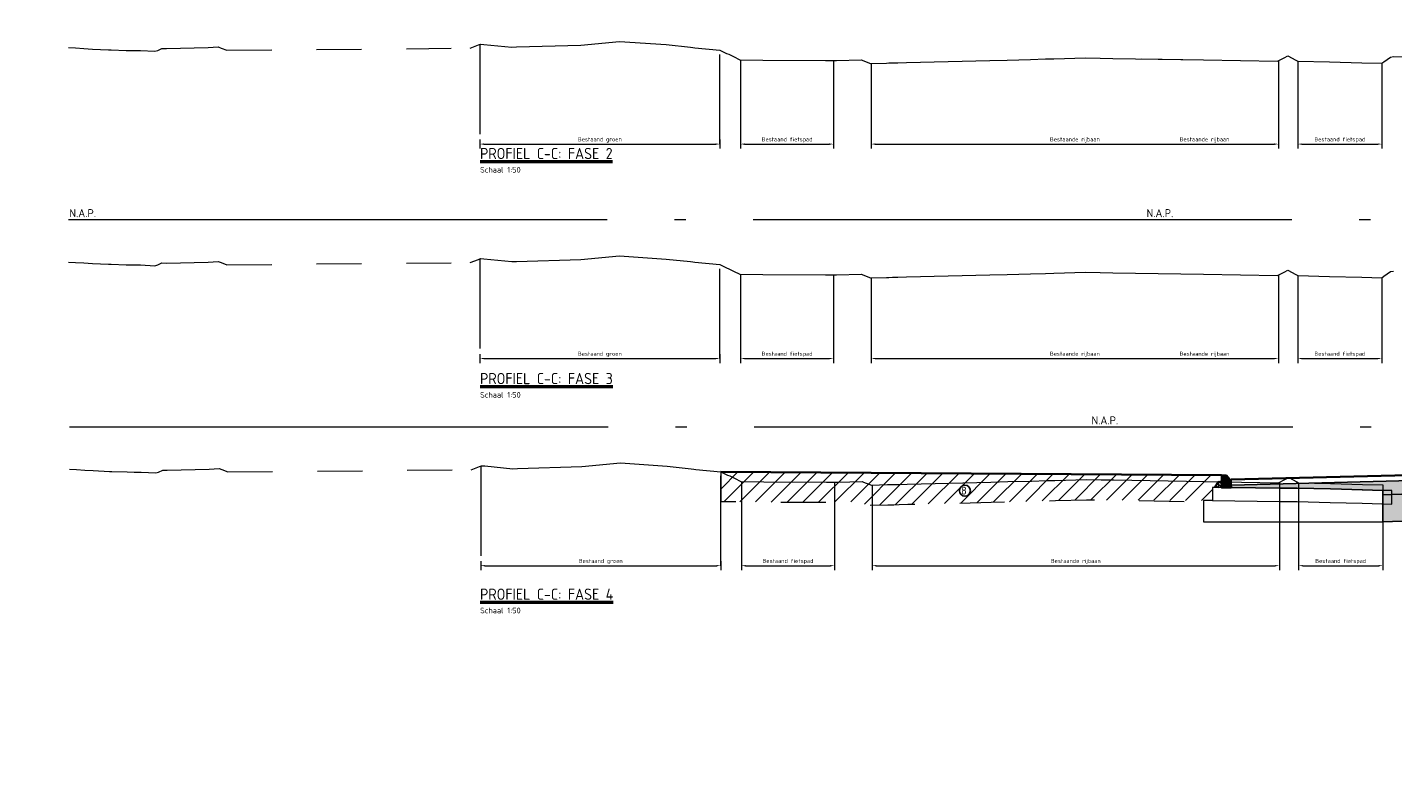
# Model space of a CAD drawing. Header units: metres. Extents: x -1 to 222837, y -2 to 853657.
# Tile 9 of 256: x 111268 to 111299, y 425555 to 425571. Entities that reach past the tile are written whole.
import ezdxf

# ---------------------------------------------------------------- set-up
doc = ezdxf.new("R2010")
doc.units = ezdxf.units.M
doc.header["$XCLIPFRAME"] = 0
doc.linetypes.add('1-1', pattern=[20, 10, -10])
doc.linetypes.add('AL-NAP_LIJN', pattern=[15.25, 12, -1.5, 0.25, -1.5])
doc.layers.add('A-LEGENDA', color=7, linetype='Continuous')
doc.layers.add('X-REF', color=7, linetype='Continuous')
for name, color, linetype, lineweight in [('A-TXT-T25', 7, 'Continuous', 25), ('A-TXT-T50', 4, 'Continuous', 50), ('B-ALG', 8, 'Continuous', 5), ('B-ALG_TXT', 8, 'Continuous', 5), ('B-WE-GW-MAAIVELD-GD', 93, 'Continuous', 18), ('N-WE-AM-NAP-G', 7, 'AL-NAP_LIJN', 18), ('N-WE-AM-NAP-T25', 7, 'Continuous', 25), ('N-WE-GW-BERM-G', 90, 'Continuous', 35), ('N-WE-GW-GROND-WERK-A', 7, 'Continuous', 18), ('N-WE-VH-VERHARDING_BESTORTING-A', 252, 'Continuous', 18), ('N-WE-VH-VERHARDING_BESTORTING-G', 252, 'Continuous', 35), ('N-WE-VH-VERHARDING_BESTORTING-O', 7, 'Continuous', 18), ('N-WE-VH-VERHARDING_FUNDERING-A', 7, 'Continuous', 18)]:
    doc.layers.add(name, color=color, linetype=linetype, lineweight=lineweight)
doc.styles.add('NLCS-ISO-ANNOTATIEF-T25', font='NLCS-ISO.ttf', dxfattribs={"height": 2.5})
doc.styles.add('NLCS-ISO-M200-T25', font='NLCS-ISO.ttf', dxfattribs={"height": 0.5})
doc.styles.add('NLCS-ISO-M50-T18', font='NLCS-ISO.ttf')
doc.styles.add('RPS_25', font='isocp.shx', dxfattribs={"height": 2.5})
doc.styles.add('RPS_50', font='isocp.shx', dxfattribs={"height": 5})
doc.dimstyles.new('NLCS-M50-T18-PIJL-X_L2_H5', dxfattribs={"dimscale": 0.05, "dimtxt": 1.8, "dimasz": 1.8, "dimexe": 2, "dimexo": 2, "dimgap": 0.7, "dimtad": 1, "dimzin": 0, "dimdsep": 46, "dimtxsty": 'NLCS-ISO-M50-T18', "dimcen": 0, "dimdle": 2, "dimclrd": 256, "dimclre": 256, "dimclrt": 256, "dimadec": 5, "dimazin": 0, "dimtfac": 1, "dimtofl": 0, "dimtmove": 1, "dimatfit": 0, "dimfxl": 2, "dimfxlon": 1, "dimtfillclr": 254, "dimtolj": 1, "dimtzin": 0, "dimlwd": 18, "dimlwe": 18, "dimarcsym": 0})
picture_1 = doc.add_image_def('image1.ecw', size_in_pixel=(400001, 250001))
picture_2 = doc.add_image_def('image2.ecw', size_in_pixel=(120000, 80000))

# ---------------------------------------------------------------- blocks, each defined once
blk = doc.blocks.new('ALG_ONDERSCHRIFT')
at = {"layer": 'A-TXT-T25', "style": 'RPS_25'}
for tag, p in [('ONDERSCHRIFT-SUBREGEL1', (2, -13)), ('ONDERSCHRIFT-SUBREGEL2', (2, -17.5))]:
    blk.add_attdef(tag, p, '', height=2.5, dxfattribs=at)
at = {"layer": 'A-TXT-T50', "style": 'RPS_50'}
blk.add_attdef('%%UONDERSCHRIFT-TITEL', (2, -7), '', height=5, dxfattribs=at)
blk = doc.blocks.new('RWS band')
at = {"transparency": 33554610}
h = blk.add_hatch(color=8, dxfattribs=at)
h.dxf.hatch_style = 1
h.paths.add_polyline_path([(1717510914.862, -163054387.408), (1717510914.752, -163054387.408), (1717510914.752, -163054387.658), (1717510914.972, -163054387.658), (1717510914.972, -163054387.532)])
at = {"flags": 128}
blk.add_lwpolyline([(1717510914.862, -163054387.408), (1717510914.752, -163054387.408), (1717510914.752, -163054387.658), (1717510914.972, -163054387.658), (1717510914.972, -163054387.532), (1717510914.862, -163054387.408)], dxfattribs=at)
blk = doc.blocks.new('*D1920')
at = {"layer": 'B-ALG_TXT', "linetype": 'Continuous', "lineweight": 18, "transparency": 16777216}
for p, q in [((111284.011, 425559.495), (111284.011, 425559.295)), ((111284.101, 425559.395), (111285.991, 425559.395)), ((111286.081, 425559.495), (111286.081, 425559.295))]:
    blk.add_line(p, q, dxfattribs=at)
at = {"layer": 'B-ALG_TXT', "transparency": 16777216}
for points in [[(111284.101, 425559.41), (111284.101, 425559.38), (111284.011, 425559.395)], [(111285.991, 425559.41), (111285.991, 425559.38), (111286.081, 425559.395)]]:
    blk.add_solid(points, dxfattribs=at)
at = {"layer": 'Defpoints', "color": 0, "transparency": 16777216}
for p in [(111284.011, 425560.39), (111286.081, 425560.39), (111286.081, 425559.395)]:
    blk.add_point(p, dxfattribs=at)
at = {"layer": 'B-ALG_TXT', "transparency": 16777216, "insert": (111285.046, 425559.488), "char_height": 0.09, "attachment_point": 5, "style": 'NLCS-ISO-M50-T18'}
blk.add_mtext('\\A1;Bestaand fietspad', dxfattribs=at)
blk = doc.blocks.new('*D1921')
at = {"layer": 'B-ALG_TXT', "linetype": 'Continuous', "lineweight": 18, "transparency": 16777216}
for p, q in [((111286.921, 425559.495), (111286.921, 425559.295)), ((111287.011, 425559.395), (111295.901, 425559.395)), ((111295.991, 425559.495), (111295.991, 425559.295))]:
    blk.add_line(p, q, dxfattribs=at)
at = {"layer": 'B-ALG_TXT', "transparency": 16777216}
for points in [[(111287.011, 425559.41), (111287.011, 425559.38), (111286.921, 425559.395)], [(111295.901, 425559.41), (111295.901, 425559.38), (111295.991, 425559.395)]]:
    blk.add_solid(points, dxfattribs=at)
at = {"layer": 'Defpoints', "color": 0, "transparency": 16777216}
for p in [(111286.921, 425560.667), (111295.991, 425560.667), (111295.991, 425559.395)]:
    blk.add_point(p, dxfattribs=at)
at = {"layer": 'B-ALG_TXT', "transparency": 16777216, "insert": (111291.456, 425559.488), "char_height": 0.09, "attachment_point": 5, "style": 'NLCS-ISO-M50-T18'}
blk.add_mtext('\\A1;Bestaande rijbaan', dxfattribs=at)
blk = doc.blocks.new('*D1922')
at = {"layer": 'B-ALG_TXT', "linetype": 'Continuous', "lineweight": 18, "transparency": 16777216}
for p, q in [((111296.421, 425559.495), (111296.421, 425559.295)), ((111296.511, 425559.395), (111298.205, 425559.395)), ((111298.295, 425559.495), (111298.295, 425559.295))]:
    blk.add_line(p, q, dxfattribs=at)
at = {"layer": 'B-ALG_TXT', "transparency": 16777216}
for points in [[(111296.511, 425559.41), (111296.511, 425559.38), (111296.421, 425559.395)], [(111298.205, 425559.41), (111298.205, 425559.38), (111298.295, 425559.395)]]:
    blk.add_solid(points, dxfattribs=at)
at = {"layer": 'Defpoints', "color": 0, "transparency": 16777216}
for p in [(111296.421, 425560.692), (111298.295, 425560.692), (111298.295, 425559.395)]:
    blk.add_point(p, dxfattribs=at)
at = {"layer": 'B-ALG_TXT', "transparency": 16777216, "insert": (111297.358, 425559.488), "char_height": 0.09, "attachment_point": 5, "style": 'NLCS-ISO-M50-T18'}
blk.add_mtext('\\A1;Bestaand fietspad', dxfattribs=at)
blk = doc.blocks.new('betonrug')
at = {"layer": 'N-WE-VH-VERHARDING_BESTORTING-A', "transparency": 33554687}
h = blk.add_hatch(dxfattribs=at)
h.set_pattern_fill('AVH-BESTORTING_01', color=0, scale=0.2, style=0, pattern_type=2)
h.set_pattern_definition([(342.742, (0.48593, 0.19188), (0.05398, 0.09774), [0.027272, -0.109194]), (17.258, (0.381655, 0.22427), (0.05398, 0.09774), [0.027272, -0.16572]), (61.09, (0.4077, 0.23236), (-0.13032, 0.040486), [0.022313, -0.08934]), (118.911, (0.49482, 0.11366), (-0.05398, -0.097741), [0.022313, -0.13559]), (162.742, (0.4077, 0.27143), (-0.05398, -0.09774), [0.027272, -0.109194]), (197.258, (0.381655, 0.279515), (-0.05398, -0.09774), [0.027272, -0.16572]), (241.09, (0.35561, 0.27144), (0.13032, -0.040486), [0.022313, -0.08934]), (298.911, (0.398805, 0.34963), (0.05398, 0.097741), [0.022313, -0.13559]), (342.742, (0.22195, 0.33415), (-0.076339, 0.138224), [0.02434, -0.112122]), (40.852, (0.083255, 0.033712), (0.05398, 0.09774), [0.02447, -0.361913]), (84.587, (0.2637, 0.342937), (-0.022359, 0.2359645), [0.029716, -0.305481]), (118.911, (0.39681, 0.33189), (-0.13032, 0.040486), [0.029575, -0.12833]), (162.742, (0.25221, 0.39841), (0.076339, -0.138224), [0.024484, -0.111975]), (40.852, (0.04842, 0.09649), (0.05398, 0.09774), [0.02441, -0.361972]), (84.587, (0.207564, 0.360196), (-0.05398, -0.0977407), [0.029647, -0.305553]), (298.91, (0.20756, 0.3602), (0.13032, -0.040486), [0.029753, -0.128153]), (26.669, (-0.03792, 0.150362), (-0.1842996, -0.0572553), [0.018275, -0.454613]), (84.587, (0.270667, 0.411262), (-0.05398, -0.0977407), [0.018319, -0.316878]), (131.7624, (0.119717, 0.70595), (-0.2066604, 0.1787101), [0.024466, -0.400428]), (162.74, (-0.03616, 0.19502), (-0.05398, -0.09774), [0.019694, -0.11677]), (26.669, (-0.071317, 0.192646), (-0.1842996, -0.0572553), [0.018297, -0.454591]), (84.587, (0.21905, 0.425375), (-0.05398, -0.0977407), [0.020094, -0.315103]), (131.7624, (0.080352, 0.686162), (-0.2066604, 0.1787101), [0.020994, -0.4039]), (342.742, (0.23303, 0.40972), (0.05398, 0.09774), [0.022313, -0.11415]), (50.2416, (0.25662, 0.217965), (0.053979, 0.097739), [0.021713, -0.688472]), (95.413, (0.270505, 0.234656), (-0.076339, 0.138224), [0.019056, -0.217966]), (150.939, (-0.01429, 0.57056), (-0.1303193, 0.0404858), [0.017556, -0.517047]), (197.258, (0.25336, 0.26215), (0.130319, -0.040485), [0.022316, -0.170672]), (50.2416, (0.217252, 0.237746), (0.053979, 0.097739), [0.023138, -0.687047]), (95.413, (0.21889, 0.22047), (-0.076339, 0.138224), [0.017353, -0.21967]), (150.939, (-0.047686, 0.528278), (-0.1303193, 0.0404858), [0.018788, -0.515816]), (17.258, (0.23531, 0.21134), (-0.13032, 0.040485), [0.022313, -0.170675])])
h.paths.add_polyline_path([(0, 0.15), (0, 0), (0.15, 0), (0.074, 0.134)])
at = {"layer": 'N-WE-VH-VERHARDING_BESTORTING-O', "color": 0}
blk.add_lwpolyline([(0, 0.15), (0, 0), (0.15, 0), (0.074, 0.134)], close=True, dxfattribs=at)
blk = doc.blocks.new('stelspecie')
at = {"layer": 'N-WE-VH-VERHARDING_BESTORTING-A'}
h = blk.add_hatch(dxfattribs=at)
h.set_pattern_fill('ANSI31', color=0, scale=0.005, angle=45, style=0)
h.set_pattern_definition([(90, (-128736.483228, -464678.380746), (-0.015875, 2e-18), [])])
h.paths.add_polyline_path([(0, 0), (0.22, 0), (0.22, -0.024), (0, -0.024)])
at = {"layer": 'N-WE-VH-VERHARDING_BESTORTING-G', "color": 0, "flags": 128}
blk.add_lwpolyline([(0, 0), (0.22, 0), (0.22, -0.024), (0, -0.024)], close=True, dxfattribs=at)
blk = doc.blocks.new('*D1924')
at = {"layer": 'B-ALG_TXT', "linetype": 'Continuous', "lineweight": 18, "transparency": 16777216}
for p, q in [((111278.202, 425559.494), (111278.202, 425559.295)), ((111278.292, 425559.395), (111283.458, 425559.395)), ((111283.548, 425559.494), (111283.548, 425559.295))]:
    blk.add_line(p, q, dxfattribs=at)
at = {"layer": 'B-ALG_TXT', "transparency": 16777216}
for points in [[(111278.292, 425559.41), (111278.292, 425559.38), (111278.202, 425559.395)], [(111283.458, 425559.41), (111283.458, 425559.38), (111283.548, 425559.395)]]:
    blk.add_solid(points, dxfattribs=at)
at = {"layer": 'Defpoints', "color": 0, "transparency": 16777216}
for p in [(111283.548, 425561.489, -0.01), (111278.202, 425560.39), (111283.548, 425559.395)]:
    blk.add_point(p, dxfattribs=at)
at = {"layer": 'B-ALG_TXT', "transparency": 16777216, "insert": (111280.875, 425559.488), "char_height": 0.09, "attachment_point": 5, "style": 'NLCS-ISO-M50-T18'}
blk.add_mtext('\\A1;Bestaand groen', dxfattribs=at)
blk = doc.blocks.new('*D1947')
at = {"layer": 'B-ALG_TXT', "linetype": 'Continuous', "lineweight": 18, "transparency": 16777216}
for p, q in [((111296.4, 425568.89), (111296.4, 425568.69)), ((111296.49, 425568.79), (111298.185, 425568.79)), ((111298.275, 425568.89), (111298.275, 425568.69))]:
    blk.add_line(p, q, dxfattribs=at)
at = {"layer": 'B-ALG_TXT', "transparency": 16777216}
for points in [[(111296.49, 425568.805), (111296.49, 425568.775), (111296.4, 425568.79)], [(111298.185, 425568.805), (111298.185, 425568.775), (111298.275, 425568.79)]]:
    blk.add_solid(points, dxfattribs=at)
at = {"layer": 'Defpoints', "color": 0, "transparency": 16777216}
for p in [(111296.4, 425570.087), (111298.275, 425570.087), (111298.275, 425568.79)]:
    blk.add_point(p, dxfattribs=at)
at = {"layer": 'B-ALG_TXT', "transparency": 16777216, "insert": (111297.338, 425568.883), "char_height": 0.09, "attachment_point": 5, "style": 'NLCS-ISO-M50-T18'}
blk.add_mtext('\\A1;Bestaand fietspad', dxfattribs=at)
blk = doc.blocks.new('*D1944')
at = {"layer": 'B-ALG_TXT', "linetype": 'Continuous', "lineweight": 18, "transparency": 16777216}
for p, q in [((111283.991, 425568.89), (111283.991, 425568.69)), ((111284.081, 425568.79), (111285.971, 425568.79)), ((111286.061, 425568.89), (111286.061, 425568.69))]:
    blk.add_line(p, q, dxfattribs=at)
at = {"layer": 'B-ALG_TXT', "transparency": 16777216}
for points in [[(111284.081, 425568.805), (111284.081, 425568.775), (111283.991, 425568.79)], [(111285.971, 425568.805), (111285.971, 425568.775), (111286.061, 425568.79)]]:
    blk.add_solid(points, dxfattribs=at)
at = {"layer": 'Defpoints', "color": 0, "transparency": 16777216}
for p in [(111283.991, 425569.785), (111286.061, 425569.785), (111286.061, 425568.79)]:
    blk.add_point(p, dxfattribs=at)
at = {"layer": 'B-ALG_TXT', "transparency": 16777216, "insert": (111285.026, 425568.883), "char_height": 0.09, "attachment_point": 5, "style": 'NLCS-ISO-M50-T18'}
blk.add_mtext('\\A1;Bestaand fietspad', dxfattribs=at)
blk = doc.blocks.new('*D1945')
at = {"layer": 'B-ALG_TXT', "linetype": 'Continuous', "lineweight": 18, "transparency": 16777216}
for p, q in [((111286.901, 425568.89), (111286.901, 425568.69)), ((111286.991, 425568.79), (111295.881, 425568.79)), ((111295.971, 425568.89), (111295.971, 425568.69))]:
    blk.add_line(p, q, dxfattribs=at)
at = {"layer": 'B-ALG_TXT', "transparency": 16777216}
for points in [[(111286.991, 425568.805), (111286.991, 425568.775), (111286.901, 425568.79)], [(111295.881, 425568.805), (111295.881, 425568.775), (111295.971, 425568.79)]]:
    blk.add_solid(points, dxfattribs=at)
at = {"layer": 'Defpoints', "color": 0, "transparency": 16777216}
for p in [(111286.901, 425570.062), (111295.971, 425570.062), (111295.971, 425568.79)]:
    blk.add_point(p, dxfattribs=at)
at = {"layer": 'B-ALG_TXT', "transparency": 16777216, "insert": (111291.436, 425568.883), "char_height": 0.09, "attachment_point": 5, "style": 'NLCS-ISO-M50-T18'}
blk.add_mtext('\\A1;Bestaande rijbaan', dxfattribs=at)
blk = doc.blocks.new('*D1946')
at = {"layer": 'B-ALG_TXT', "linetype": 'Continuous', "lineweight": 18, "transparency": 16777216}
for p, q in [((111278.182, 425568.89), (111278.182, 425568.69)), ((111278.272, 425568.79), (111283.438, 425568.79)), ((111283.528, 425568.89), (111283.528, 425568.69))]:
    blk.add_line(p, q, dxfattribs=at)
at = {"layer": 'B-ALG_TXT', "transparency": 16777216}
for points in [[(111278.272, 425568.805), (111278.272, 425568.775), (111278.182, 425568.79)], [(111283.438, 425568.805), (111283.438, 425568.775), (111283.528, 425568.79)]]:
    blk.add_solid(points, dxfattribs=at)
at = {"layer": 'Defpoints', "color": 0, "transparency": 16777216}
for p in [(111283.528, 425570.884, -0.01), (111278.182, 425569.785), (111283.528, 425568.79)]:
    blk.add_point(p, dxfattribs=at)
at = {"layer": 'B-ALG_TXT', "transparency": 16777216, "insert": (111280.855, 425568.883), "char_height": 0.09, "attachment_point": 5, "style": 'NLCS-ISO-M50-T18'}
blk.add_mtext('\\A1;Bestaand groen', dxfattribs=at)
blk = doc.blocks.new('*D1950')
at = {"layer": 'B-ALG_TXT', "linetype": 'Continuous', "lineweight": 18, "transparency": 16777216}
for p, q in [((111296.4, 425564.111), (111296.4, 425563.911)), ((111296.49, 425564.011), (111298.185, 425564.011)), ((111298.275, 425564.111), (111298.275, 425563.911))]:
    blk.add_line(p, q, dxfattribs=at)
at = {"layer": 'B-ALG_TXT', "transparency": 16777216}
for points in [[(111296.49, 425564.026), (111296.49, 425563.996), (111296.4, 425564.011)], [(111298.185, 425564.026), (111298.185, 425563.996), (111298.275, 425564.011)]]:
    blk.add_solid(points, dxfattribs=at)
at = {"layer": 'Defpoints', "color": 0, "transparency": 16777216}
for p in [(111296.4, 425565.309), (111298.275, 425565.309), (111298.275, 425564.011)]:
    blk.add_point(p, dxfattribs=at)
at = {"layer": 'B-ALG_TXT', "transparency": 16777216, "insert": (111297.338, 425564.105), "char_height": 0.09, "attachment_point": 5, "style": 'NLCS-ISO-M50-T18'}
blk.add_mtext('\\A1;Bestaand fietspad', dxfattribs=at)
blk = doc.blocks.new('*D1953')
at = {"layer": 'B-ALG_TXT', "linetype": 'Continuous', "lineweight": 18, "transparency": 16777216}
for p, q in [((111283.991, 425564.111), (111283.991, 425563.911)), ((111284.081, 425564.011), (111285.971, 425564.011)), ((111286.061, 425564.111), (111286.061, 425563.911))]:
    blk.add_line(p, q, dxfattribs=at)
at = {"layer": 'B-ALG_TXT', "transparency": 16777216}
for points in [[(111284.081, 425564.026), (111284.081, 425563.996), (111283.991, 425564.011)], [(111285.971, 425564.026), (111285.971, 425563.996), (111286.061, 425564.011)]]:
    blk.add_solid(points, dxfattribs=at)
at = {"layer": 'Defpoints', "color": 0, "transparency": 16777216}
for p in [(111283.991, 425565.007), (111286.061, 425565.007), (111286.061, 425564.011)]:
    blk.add_point(p, dxfattribs=at)
at = {"layer": 'B-ALG_TXT', "transparency": 16777216, "insert": (111285.026, 425564.105), "char_height": 0.09, "attachment_point": 5, "style": 'NLCS-ISO-M50-T18'}
blk.add_mtext('\\A1;Bestaand fietspad', dxfattribs=at)
blk = doc.blocks.new('*D1954')
at = {"layer": 'B-ALG_TXT', "linetype": 'Continuous', "lineweight": 18, "transparency": 16777216}
for p, q in [((111286.901, 425564.111), (111286.901, 425563.911)), ((111286.991, 425564.011), (111295.881, 425564.011)), ((111295.971, 425564.111), (111295.971, 425563.911))]:
    blk.add_line(p, q, dxfattribs=at)
at = {"layer": 'B-ALG_TXT', "transparency": 16777216}
for points in [[(111286.991, 425564.026), (111286.991, 425563.996), (111286.901, 425564.011)], [(111295.881, 425564.026), (111295.881, 425563.996), (111295.971, 425564.011)]]:
    blk.add_solid(points, dxfattribs=at)
at = {"layer": 'Defpoints', "color": 0, "transparency": 16777216}
for p in [(111286.901, 425565.284), (111295.971, 425565.284), (111295.971, 425564.011)]:
    blk.add_point(p, dxfattribs=at)
at = {"layer": 'B-ALG_TXT', "transparency": 16777216, "insert": (111291.436, 425564.105), "char_height": 0.09, "attachment_point": 5, "style": 'NLCS-ISO-M50-T18'}
blk.add_mtext('\\A1;Bestaande rijbaan', dxfattribs=at)
blk = doc.blocks.new('*D1952')
at = {"layer": 'B-ALG_TXT', "linetype": 'Continuous', "lineweight": 18, "transparency": 16777216}
for p, q in [((111278.182, 425564.111), (111278.182, 425563.911)), ((111278.272, 425564.011), (111283.438, 425564.011)), ((111283.528, 425564.111), (111283.528, 425563.911))]:
    blk.add_line(p, q, dxfattribs=at)
at = {"layer": 'B-ALG_TXT', "transparency": 16777216}
for points in [[(111278.272, 425564.026), (111278.272, 425563.996), (111278.182, 425564.011)], [(111283.438, 425564.026), (111283.438, 425563.996), (111283.528, 425564.011)]]:
    blk.add_solid(points, dxfattribs=at)
at = {"layer": 'Defpoints', "color": 0, "transparency": 16777216}
for p in [(111283.528, 425566.106, -0.01), (111278.182, 425565.007), (111283.528, 425564.011)]:
    blk.add_point(p, dxfattribs=at)
at = {"layer": 'B-ALG_TXT', "transparency": 16777216, "insert": (111280.855, 425564.105), "char_height": 0.09, "attachment_point": 5, "style": 'NLCS-ISO-M50-T18'}
blk.add_mtext('\\A1;Bestaand groen', dxfattribs=at)

msp = doc.modelspace()

# ---------------------------------------------------------------- hatches: boundary and pattern name
at = {"layer": 'N-WE-GW-GROND-WERK-A', "transparency": 33554585}
h = msp.add_hatch(dxfattribs=at)
h.set_pattern_fill('AGW-WERK_AANVULLEN', color=256, style=0, pattern_type=2)
h.set_pattern_definition([(45, (110988.8488, 425761.37713), (-0.1767767, 0.1767767), [])])
h.paths.add_polyline_path([(111294.5001, 425561.1383), (111294.55, 425561.1383), (111294.626, 425561.2726), (111294.7, 425561.2876), (111294.7, 425561.4126), (111291.5645, 425561.4341), (111283.5484, 425561.4889), (111283.5492, 425560.8276), (111284.5044, 425560.8139), (111285.9002, 425560.8077), (111286.0474, 425560.8063), (111286.081, 425560.807), (111286.1591, 425560.8086), (111286.611, 425560.8186), (111286.826, 425560.7404), (111287.2765, 425560.7513), (111287.3281, 425560.7527), (111287.4064, 425560.7547), (111287.523, 425560.7576), (111287.7144, 425560.7625), (111289.5742, 425560.8083), (111289.9584, 425560.8184), (111290.48, 425560.832), (111290.8188, 425560.8409), (111291.0043, 425560.8461), (111291.6955, 425560.8654), (111292.012, 425560.8599), (111292.298, 425560.8552), (111294.3001, 425560.8478), (111294.5001, 425560.8478)])
at = {"layer": 'N-WE-VH-VERHARDING_FUNDERING-A', "transparency": 33554508}
h = msp.add_hatch(dxfattribs=at)
h.set_pattern_fill('AVH-FUNDERING_GRANULAAT', color=256, style=0, pattern_type=2)
h.set_pattern_definition([(0, (111299.7332, 425561.51806), (0, 0.5), [0, -0.5]), (0, (111299.7382, 425561.34306), (0, 0.5), [0, -0.5]), (0, (111299.7532, 425561.61306), (0, 0.5), [0, -0.5]), (338.1986, (111299.49322, 425561.45806), (1.5000001, -0.5), [0.05385, -2.63873]), (216.87, (111299.54322, 425561.43806), (1.5, 1), [0.025, -2.475]), (130.6013, (111299.523223, 425561.42306), (2.5000002, -2.9999995), [0.046098, -4.563675]), (206.565, (111299.35822, 425561.36306), (-0.5, -0.500001), [0.01118, -1.106853]), (326.31, (111299.34822, 425561.35806), (0.9999998, -0.5000007), [0.018028, -1.784748]), (108.435, (111299.36322, 425561.34806), (-0.499999, 1), [0.01581, -1.565327]), (225, (111299.67822, 425561.31306), (-9e-17, -0.5), [0.021213, -0.685894]), (0, (111299.6632, 425561.29806), (0.5, 0.5), [0.03, -0.47]), (135, (111299.69322, 425561.29806), (-0.5, 4e-17), [0.021213, -0.685894]), (251.565, (111299.61822, 425561.63306), (0.499999, 1), [0.01581, -1.565327]), (0, (111299.6132, 425561.61806), (0.5, 0.5), [0.025, -0.475]), (143.13, (111299.63822, 425561.61806), (-1.5, 1), [0.025, -2.475]), (213.69, (111299.35322, 425561.63806), (0.9999998, 0.5000007), [0.018028, -1.784748]), (341.565, (111299.33822, 425561.62806), (-1, 0.499999), [0.031623, -1.549516]), (126.87, (111299.36822, 425561.61806), (1, -1.5), [0.025, -2.475]), (0, (111299.4982, 425561.61806), (0, 0.5), [0, -0.5]), (0, (111299.3632, 425561.48806), (0, 0.5), [0, -0.5]), (0, (111299.5032, 425561.30306), (0, 0.5), [0, -0.5]), (0, (111299.6382, 425561.45806), (0, 0.5), [0, -0.5]), (0, (111299.4932, 425561.54306), (0, 0.5), [0, -0.5]), (0, (111299.3832, 425561.55806), (0, 0.5), [0, -0.5]), (0, (111299.4282, 425561.52806), (0, 0.5), [0, -0.5]), (0, (111299.4082, 425561.40806), (0, 0.5), [0, -0.5]), (0, (111299.2882, 425561.42806), (0, 0.5), [0, -0.5]), (0, (111299.2932, 425561.54306), (0, 0.5), [0, -0.5]), (0, (111299.2782, 425561.65306), (0, 0.5), [0, -0.5]), (0, (111299.4332, 425561.67306), (0, 0.5), [0, -0.5]), (0, (111299.5432, 425561.69306), (0, 0.5), [0, -0.5]), (0, (111299.7182, 425561.67306), (0, 0.5), [0, -0.5]), (0, (111299.5982, 425561.51806), (0, 0.5), [0, -0.5]), (0, (111299.5482, 425561.60806), (0, 0.5), [0, -0.5]), (0, (111299.5882, 425561.36806), (0, 0.5), [0, -0.5]), (0, (111299.4382, 425561.34306), (0, 0.5), [0, -0.5]), (0, (111299.5882, 425561.23306), (0, 0.5), [0, -0.5]), (0, (111299.4232, 425561.26306), (0, 0.5), [0, -0.5]), (0, (111299.2632, 425561.24806), (0, 0.5), [0, -0.5]), (0, (111299.3232, 425561.22306), (0, 0.5), [0, -0.5]), (0, (111299.3282, 425561.29306), (0, 0.5), [0, -0.5]), (0, (111299.6632, 425561.21306), (0, 0.5), [0, -0.5]), (0, (111299.7232, 425561.41806), (0, 0.5), [0, -0.5]), (0, (111299.6982, 425561.56806), (0, 0.5), [0, -0.5]), (0, (111299.4682, 425561.20806), (0, 0.5), [0, -0.5])])
h.paths.add_polyline_path([(111303.3401, 425561.1381), (111302.97, 425561.1383), (111302.967, 425561.1927), (111298.945, 425561.2933), (111298.5052, 425561.2823), (111294.92, 425561.1782), (111294.92, 425561.1383), (111296.3894, 425561.1239), (111297.3733, 425561.0991), (111298.295, 425561.0741), (111298.295, 425560.9769), (111298.4967, 425560.982), (111298.945, 425560.9932), (111302.9595, 425560.8928), (111303.3401, 425560.8928)])
h = msp.add_hatch(dxfattribs=at)
h.set_pattern_fill('AVH-FUNDERING_ZAND', color=256, style=0, pattern_type=2)
h.set_pattern_definition([(37.5, (106309.26028, 432763.20333), (-0.0031496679, 0.09634118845), [0, -0.076, 0, -0.085, 0, -0.08125]), (7.5, (106309.26028, 432763.20333), (0.0884888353, 0.1411073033), [0, -0.041, 0, -0.0685, 0, -0.02625]), (327.5, (106309.19878, 432763.20333), (0.1557070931, 0.0002829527), [0, -0.025, 0, -0.09, 0, -0.1175]), (317.5, (106309.19878, 432763.20333), (0.1503063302, 0.0438837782), [0, -0.0125, 0, -0.059, 0, -0.0675])])
h.paths.add_polyline_path([(111303.6, 425560.8928), (111303.19, 425560.8928), (111298.945, 425560.9932), (111298.4967, 425560.9845), (111298.295, 425560.9769), (111298.295, 425560.7446), (111298.295, 425560.3719), (111298.945, 425560.393), (111302.97, 425560.2924), (111303.6, 425560.2924)])

# ---------------------------------------------------------------- linework, layer by layer
at = {"flags": 128}
for points in [[(111294.923, 425561.1927), (111294.92, 425561.1927), (111294.92, 425561.141), (111296, 425561.1236), (111296.3894, 425561.1239), (111297.1275, 425561.1052), (111297.3733, 425561.0991), (111298.295, 425561.0741), (111298.295, 425560.9769), (111298.4967, 425560.982)], [(111298.295, 425560.3719), (111298.295, 425560.774), (111298.295, 425560.9769)], [(111298.4967, 425560.982), (111298.945, 425560.9932), (111302.9595, 425560.8928), (111303.19, 425560.8928), (111303.75, 425560.8928), (111303.9605, 425560.9328), (111307.47, 425560.8451)]]:
    msp.add_lwpolyline(points, dxfattribs=at)
for points in [[(111302.967, 425561.1927), (111298.945, 425561.2933), (111294.923, 425561.1927)], [(111303.6, 425560.8928), (111303.6, 425560.2924), (111302.97, 425560.2924), (111298.945, 425560.393), (111298.295, 425560.3719)]]:
    msp.add_lwpolyline(points)
at = {"color": 4}
msp.add_circle((111288.9878, 425561.0655), 0.1224, dxfattribs=at)
at = {"layer": 'B-ALG', "ltscale": 0.1, "flags": 128}
for points in [[(111294.7001, 425561.1383), (111294.5001, 425561.1383), (111294.5001, 425560.8478), (111295.9977, 425560.8236), (111296.3857, 425560.8239), (111297.1199, 425560.8053), (111297.8351, 425560.7875), (111298.4967, 425560.7681), (111298.4967, 425561.0741), (111298.295, 425561.0741), (111297.8432, 425561.0874), (111297.1275, 425561.1052), (111296.3894, 425561.1239), (111296, 425561.1236), (111294.92, 425561.141)], [(111294.5001, 425560.8478), (111294.3001, 425560.8478), (111294.3001, 425560.3719), (111298.295, 425560.3719)]]:
    msp.add_lwpolyline(points, dxfattribs=at)
at = {"layer": 'B-ALG_TXT', "linetype": 'Continuous', "lineweight": 18}
for p, q in [((111292.9212, 425568.7898, 0.01), (111295.8807, 425568.7898, 0.01)), ((111295.9707, 425568.8898, 0.01), (111295.9707, 425568.6898, 0.01)), ((111292.9212, 425564.0114, 0.01), (111295.8807, 425564.0114, 0.01)), ((111295.9707, 425564.1114, 0.01), (111295.9707, 425563.9114, 0.01))]:
    msp.add_line(p, q, dxfattribs=at)
at = {"layer": 'B-ALG_TXT', "linetype": '1-1', "ltscale": 0.2, "flags": 128}
for points in [[(111278.1816, 425571.0101), (111278.1816, 425568.7898)], [(111283.9907, 425570.6663), (111283.9907, 425568.7898)], [(111286.0607, 425570.6524), (111286.0607, 425568.7898)], [(111286.9007, 425570.5882), (111286.9007, 425568.7898)], [(111295.9707, 425570.6493), (111295.9707, 425568.7898)], [(111296.4005, 425570.6384), (111296.4005, 425568.7898)], [(111298.2746, 425570.5894), (111298.2746, 425568.7898)], [(111278.1816, 425566.2317), (111278.1816, 425564.0114)], [(111283.9907, 425565.8879), (111283.9907, 425564.0114)], [(111286.0607, 425565.874), (111286.0607, 425564.0114)], [(111286.9007, 425565.8098), (111286.9007, 425564.0114)], [(111295.9707, 425565.8709), (111295.9707, 425564.0114)], [(111296.4005, 425565.86), (111296.4005, 425564.0114)], [(111298.2746, 425565.811), (111298.2746, 425564.0114)], [(111278.202, 425561.6148), (111278.202, 425559.3945)], [(111284.011, 425561.271), (111284.011, 425559.3945)], [(111286.081, 425561.2571), (111286.081, 425559.3945)], [(111286.921, 425561.1929), (111286.921, 425559.3945)], [(111295.991, 425561.254), (111295.991, 425559.3945)], [(111296.4208, 425561.2431), (111296.4208, 425559.3945)], [(111298.295, 425561.1942), (111298.295, 425559.3945)]]:
    msp.add_lwpolyline(points, dxfattribs=at)
at = {"layer": 'B-ALG_TXT', "linetype": '1-1', "ltscale": 0.2, "elevation": 0.01, "flags": 128}
for points in [[(111283.5281, 425568.7898), (111283.5281, 425570.8842)], [(111283.5281, 425564.0114), (111283.5281, 425566.1058)], [(111283.5484, 425559.3945), (111283.5484, 425561.4889)]]:
    msp.add_lwpolyline(points, dxfattribs=at)
at = {"layer": 'B-ALG_TXT'}
for points in [[(111295.8807, 425568.8048, 0.01), (111295.8807, 425568.7748, 0.01), (111295.9707, 425568.7898, 0.01)], [(111295.8807, 425564.0264, 0.01), (111295.8807, 425563.9964, 0.01), (111295.9707, 425564.0114, 0.01)]]:
    msp.add_solid(points, dxfattribs=at)
at = {"layer": 'B-WE-GW-MAAIVELD-GD', "color": 93, "linetype": 'Continuous', "lineweight": 18}
for points in [[(111269.0197, 425570.9387), (111269.1752, 425570.9312), (111269.3635, 425570.9217), (111269.5527, 425570.908), (111269.913, 425570.8925), (111269.9301, 425570.8916), (111269.9677, 425570.8905), (111270.3075, 425570.8783), (111270.4625, 425570.876), (111270.5796, 425570.8768)], [(111270.5796, 425570.8768), (111270.6213, 425570.8768), (111270.9468, 425570.8574), (111271.0084, 425570.875), (111271.0986, 425570.9201), (111271.2008, 425570.9165), (111272.1341, 425570.9396), (111272.3576, 425570.9542), (111272.4181, 425570.9301), (111272.5468, 425570.8796)], [(111277.9695, 425570.9283), (111278.1527, 425570.9987), (111278.2004, 425571.0174), (111278.2738, 425571.0124), (111278.8988, 425570.9511), (111279.0015, 425570.9542), (111280.4317, 425570.9979), (111281.2958, 425571.0795), (111282.3337, 425571.0073), (111282.8721, 425570.9502), (111282.9261, 425570.9447), (111282.9701, 425570.9349), (111283.5281, 425570.8842), (111283.6804, 425570.8104), (111283.7298, 425570.7913), (111283.8365, 425570.7383), (111283.9754, 425570.6665), (111284.4885, 425570.6591), (111285.8833, 425570.653), (111286.0244, 425570.6516), (111286.0549, 425570.6523), (111286.1291, 425570.6538), (111286.6808, 425570.666), (111286.7116, 425570.6528), (111286.8863, 425570.5878), (111287.2401, 425570.5964), (111287.2962, 425570.5978), (111287.3746, 425570.5998), (111287.4912, 425570.6028), (111287.6827, 425570.6076), (111289.5424, 425570.6534), (111289.9262, 425570.6635), (111290.4467, 425570.6771), (111290.7852, 425570.686), (111290.9714, 425570.6912), (111291.6739, 425570.7108), (111291.9996, 425570.7052), (111292.2851, 425570.7004), (111294.3007, 425570.666), (111295.9514, 425570.6394), (111296.0962, 425570.714), (111296.1793, 425570.7553), (111296.3578, 425570.6612), (111296.4005, 425570.6384), (111297.1102, 425570.6205), (111297.8261, 425570.6026), (111298.2735, 425570.5895), (111298.2764, 425570.5907), (111298.32, 425570.623), (111298.4677, 425570.7282), (111298.5348, 425570.7388)], [(111292.9212, 425570.6895), (111294.3007, 425570.666), (111295.9514, 425570.6394), (111296.0962, 425570.714), (111296.1793, 425570.7553), (111296.3578, 425570.6612), (111296.4005, 425570.6384), (111297.1102, 425570.6205), (111297.8261, 425570.6026), (111298.2735, 425570.5895), (111298.2764, 425570.5907), (111298.32, 425570.623), (111298.4677, 425570.7282), (111298.5348, 425570.7388), (111299.8231, 425570.7159), (111300.5337, 425570.711), (111303.4926, 425570.2307), (111303.5155, 425570.2271), (111303.5425, 425570.2226)], [(111277.9695, 425566.1499), (111278.1527, 425566.2203), (111278.2004, 425566.239), (111278.2738, 425566.234), (111278.8988, 425566.1727), (111279.0015, 425566.1758), (111280.4317, 425566.2195), (111281.2958, 425566.3011), (111282.3337, 425566.2289), (111282.8721, 425566.1718), (111282.9261, 425566.1663), (111282.9701, 425566.1565), (111283.5281, 425566.1058), (111283.6804, 425566.032), (111283.7298, 425566.0129), (111283.8365, 425565.9599), (111283.9754, 425565.8881), (111284.4885, 425565.8807), (111285.8833, 425565.8746), (111286.0244, 425565.8732), (111286.0549, 425565.8738), (111286.1291, 425565.8754), (111286.6808, 425565.8876), (111286.7116, 425565.8744), (111286.8863, 425565.8094), (111287.2401, 425565.818), (111287.2962, 425565.8194), (111287.3746, 425565.8214), (111287.4912, 425565.8244), (111287.6827, 425565.8292), (111289.5424, 425565.875), (111289.9262, 425565.8851), (111290.4467, 425565.8987), (111290.7852, 425565.9076), (111290.9714, 425565.9128), (111291.6739, 425565.9324), (111291.9996, 425565.9268), (111292.2851, 425565.922), (111294.3007, 425565.8876), (111295.9514, 425565.861), (111296.0962, 425565.9356), (111296.1793, 425565.9769), (111296.3578, 425565.8828), (111296.4005, 425565.86), (111297.1102, 425565.8421), (111297.8261, 425565.8242), (111298.2735, 425565.8111), (111298.2764, 425565.8123), (111298.32, 425565.8446), (111298.4677, 425565.9498), (111298.5348, 425565.9604)], [(111277.9695, 425566.1499), (111278.1527, 425566.2203), (111278.2004, 425566.239), (111278.2738, 425566.234), (111278.8988, 425566.1727), (111279.0015, 425566.1758), (111280.4317, 425566.2195), (111281.2958, 425566.3011), (111282.3337, 425566.2289), (111282.8721, 425566.1718), (111282.9261, 425566.1663), (111282.9701, 425566.1565), (111283.5281, 425566.1058), (111283.6804, 425566.032), (111283.7298, 425566.0129), (111283.8365, 425565.9599), (111283.9754, 425565.8881), (111284.4885, 425565.8807), (111285.8833, 425565.8746), (111286.0244, 425565.8732), (111286.0549, 425565.8738), (111286.1291, 425565.8754), (111286.6808, 425565.8876), (111286.7116, 425565.8744), (111286.8863, 425565.8094), (111287.2401, 425565.818), (111287.2962, 425565.8194), (111287.3746, 425565.8214), (111287.4912, 425565.8244), (111287.6827, 425565.8292), (111289.5424, 425565.875), (111289.9262, 425565.8851), (111290.4467, 425565.8987), (111290.7852, 425565.9076), (111290.9714, 425565.9128), (111291.6739, 425565.9324), (111291.9996, 425565.9268), (111292.2851, 425565.922), (111294.3007, 425565.8876), (111295.9514, 425565.861), (111296.0962, 425565.9356), (111296.1793, 425565.9769), (111296.3578, 425565.8828), (111296.4005, 425565.86), (111297.1102, 425565.8421), (111297.8261, 425565.8242), (111298.2735, 425565.8111), (111298.2764, 425565.8123), (111298.32, 425565.8446), (111298.4677, 425565.9498), (111298.5348, 425565.9604)], [(111269.0197, 425566.1603), (111269.1752, 425566.1528), (111269.3635, 425566.1433), (111269.5527, 425566.1296), (111269.913, 425566.1141), (111269.9301, 425566.1132), (111269.9677, 425566.1121), (111270.3075, 425566.0999), (111270.4625, 425566.0976), (111270.5796, 425566.0984)], [(111270.5796, 425566.0984), (111270.6213, 425566.0984), (111270.9468, 425566.079), (111271.0084, 425566.0966), (111271.0986, 425566.1417), (111271.2008, 425566.1381), (111272.1341, 425566.1612), (111272.3576, 425566.1758), (111272.4181, 425566.1517), (111272.5468, 425566.1012)], [(111269.04, 425561.5434), (111269.1956, 425561.5359), (111269.3838, 425561.5264), (111269.573, 425561.5127), (111269.9333, 425561.4972), (111269.9504, 425561.4963), (111269.988, 425561.4952), (111270.3279, 425561.483), (111270.4828, 425561.4807), (111270.6, 425561.4815)], [(111270.6, 425561.4815), (111270.6416, 425561.4815), (111270.9672, 425561.4621), (111271.0288, 425561.4797), (111271.1189, 425561.5248), (111271.2211, 425561.5212), (111272.1545, 425561.5443), (111272.3779, 425561.5589), (111272.4384, 425561.5349), (111272.5671, 425561.4844)], [(111277.9898, 425561.533), (111278.173, 425561.6034), (111278.2208, 425561.6221), (111278.2942, 425561.6171), (111278.9192, 425561.5558), (111279.0218, 425561.559), (111280.452, 425561.6026), (111281.3162, 425561.6842), (111282.354, 425561.612), (111282.8925, 425561.5549), (111282.9464, 425561.5494), (111282.9905, 425561.5396), (111283.5484, 425561.4889), (111283.7007, 425561.4151), (111283.7501, 425561.3961), (111283.8568, 425561.343), (111283.9957, 425561.2712), (111284.5088, 425561.2638), (111285.9036, 425561.2577), (111286.0448, 425561.2564), (111286.0753, 425561.257), (111286.1495, 425561.2585), (111286.7012, 425561.2707), (111286.7319, 425561.2575), (111286.9066, 425561.1925), (111287.2604, 425561.2011), (111287.3166, 425561.2025), (111287.3949, 425561.2045), (111287.5116, 425561.2075), (111287.703, 425561.2123), (111289.5627, 425561.2581), (111289.9466, 425561.2682), (111290.467, 425561.2818), (111290.8055, 425561.2907), (111290.9917, 425561.2959), (111291.6943, 425561.3155), (111292.0199, 425561.3099), (111292.3055, 425561.3051), (111294.321, 425561.2707), (111295.9718, 425561.2441), (111296.1165, 425561.3187), (111296.1996, 425561.36), (111296.3782, 425561.2659), (111296.4208, 425561.2431), (111297.1305, 425561.2252), (111297.8465, 425561.2073), (111298.2939, 425561.1942), (111298.2948, 425561.1946)]]:
    msp.add_lwpolyline(points, dxfattribs=at)
at = {"layer": 'B-WE-GW-MAAIVELD-GD', "color": 93, "linetype": '1-1', "lineweight": 18, "ltscale": 0.1}
for points in [[(111272.5468, 425570.8796), (111277.9695, 425570.9283)], [(111272.5468, 425566.1012), (111277.9695, 425566.1499)], [(111272.5671, 425561.4844), (111277.9898, 425561.533)]]:
    msp.add_lwpolyline(points, dxfattribs=at)
at = {"layer": 'B-WE-GW-MAAIVELD-GD', "color": 93, "linetype": '1-1', "lineweight": 18, "ltscale": 0.1, "flags": 128}
msp.add_lwpolyline([(111283.5537, 425561.4889), (111283.5492, 425560.8276), (111284.5046, 425560.8138), (111285.9005, 425560.8077), (111286.0471, 425560.8063), (111286.0842, 425560.807), (111286.1591, 425560.8086), (111286.6205, 425560.8188), (111286.8308, 425560.7406), (111287.2717, 425560.7512), (111287.3281, 425560.7527), (111287.4064, 425560.7547), (111287.523, 425560.7576), (111287.7144, 425560.7625), (111289.5742, 425560.8083), (111289.9584, 425560.8184), (111290.4788, 425560.832), (111290.8177, 425560.8408), (111291.0043, 425560.8461), (111291.6966, 425560.8654), (111292.0121, 425560.8599), (111292.298, 425560.8552), (111294.301, 425560.821)], dxfattribs=at)
at = {"layer": 'N-WE-AM-NAP-G'}
for p, q in [((111269.0197, 425567.1096), (111322.9212, 425567.1096)), ((111269.04, 425562.4927), (111322.9415, 425562.4927))]:
    msp.add_line(p, q, dxfattribs=at)
at = {"layer": 'N-WE-GW-BERM-G'}
for points in [[(111294.7, 425561.4126), (111283.5484, 425561.4889)], [(111298.865, 425561.4113), (111294.92, 425561.3127)]]:
    msp.add_lwpolyline(points, dxfattribs=at)

# ---------------------------------------------------------------- block references
msp.add_blockref('RWS band', (-1717399620.0516, 163479948.8204))
at = {"layer": 'A-LEGENDA', "xscale": 0.05, "yscale": 0.05, "zscale": 0.05}
for p, values in [((111278.0875, 425568.8052), {'%%UONDERSCHRIFT-TITEL': '%%uPROFIEL C-C: FASE 2', 'ONDERSCHRIFT-SUBREGEL1': 'Schaal 1:50'}), ((111278.0875, 425563.7898), {'%%UONDERSCHRIFT-TITEL': '%%uPROFIEL C-C: FASE 3', 'ONDERSCHRIFT-SUBREGEL1': 'Schaal 1:50'}), ((111278.0875, 425558.9843), {'%%UONDERSCHRIFT-TITEL': '%%uPROFIEL C-C: FASE 4', 'ONDERSCHRIFT-SUBREGEL1': 'Schaal 1:50'})]:
    msp.add_blockref('ALG_ONDERSCHRIFT', p, dxfattribs=at).add_auto_attribs(values)
at = {"layer": 'N-WE-VH-VERHARDING_BESTORTING-O', "xscale": -1}
msp.add_blockref('betonrug', (111294.7, 425561.1383), dxfattribs=at)
at = {"layer": 'N-WE-VH-VERHARDING_BESTORTING-O'}
msp.add_blockref('stelspecie', (111294.7, 425561.1626), dxfattribs=at)

# ---------------------------------------------------------------- texts
at = {"layer": 'A-TXT-T25', "color": 4, "insert": (111289.0285, 425561.1548), "char_height": 0.175, "width": 2.236067, "attachment_point": 3, "style": 'NLCS-ISO-ANNOTATIEF-T25'}
msp.add_mtext('8', dxfattribs=at)
at = {"layer": 'B-ALG_TXT', "char_height": 0.09, "attachment_point": 5, "style": 'NLCS-ISO-M50-T18'}
for insert in [(111294.3244, 425568.8833, 0.01), (111294.3244, 425564.1049, 0.01)]:
    msp.add_mtext('\\A1;Bestaande rijbaan', dxfattribs=dict(at, insert=insert))
at = {"layer": 'N-WE-AM-NAP-T25', "char_height": 0.18, "attachment_point": 1, "style": 'NLCS-ISO-M200-T25'}
for insert in [(111269.04, 425567.3405), (111293.0339, 425567.3405), (111291.8075, 425562.7236)]:
    msp.add_mtext_dynamic_manual_height_columns('N.A.P.', width=9.75278, gutter_width=1.25, heights=[0], dxfattribs=dict(at, insert=insert))

# ---------------------------------------------------------------- dimensions: what is measured, and where the dimension line sits
at = {"layer": 'B-ALG_TXT'}
for base, p1, p2, text, picture, middle in [((111283.5281, 425568.7898, 0.01), (111278.1816, 425569.7854, 0.01), (111283.5281, 425570.8842), 'Bestaand groen', '*D1946', (111280.8549, 425568.8833, 0.01)), ((111295.9707, 425568.7898, 0.01), (111286.9007, 425570.0623, 0.01), (111295.9707, 425570.0623, 0.01), 'Bestaande rijbaan', '*D1945', (111291.4357, 425568.8833, 0.01)), ((111298.2746, 425568.7898, 0.01), (111296.4005, 425570.0874, 0.01), (111298.2746, 425570.0874, 0.01), 'Bestaand fietspad', '*D1947', (111297.3375, 425568.8833, 0.01)), ((111286.0607, 425568.7898, 0.01), (111283.9907, 425569.7854, 0.01), (111286.0607, 425569.7854, 0.01), 'Bestaand fietspad', '*D1944', (111285.0257, 425568.8833, 0.01)), ((111283.5281, 425564.0114, 0.01), (111278.1816, 425565.007, 0.01), (111283.5281, 425566.1058), 'Bestaand groen', '*D1952', (111280.8549, 425564.1049, 0.01)), ((111295.9707, 425564.0114, 0.01), (111286.9007, 425565.2839, 0.01), (111295.9707, 425565.2839, 0.01), 'Bestaande rijbaan', '*D1954', (111291.4357, 425564.1049, 0.01)), ((111298.2746, 425564.0114, 0.01), (111296.4005, 425565.309, 0.01), (111298.2746, 425565.309, 0.01), 'Bestaand fietspad', '*D1950', (111297.3375, 425564.1049, 0.01)), ((111286.0607, 425564.0114, 0.01), (111283.9907, 425565.007, 0.01), (111286.0607, 425565.007, 0.01), 'Bestaand fietspad', '*D1953', (111285.0257, 425564.1049, 0.01)), ((111283.5484, 425559.3945, 0.01), (111278.202, 425560.3901, 0.01), (111283.5484, 425561.4889), 'Bestaand groen', '*D1924', (111280.8752, 425559.488, 0.01)), ((111295.991, 425559.3945, 0.01), (111286.921, 425560.667, 0.01), (111295.991, 425560.667, 0.01), 'Bestaande rijbaan', '*D1921', (111291.456, 425559.488, 0.01)), ((111298.295, 425559.3945, 0.01), (111296.4208, 425560.6921, 0.01), (111298.295, 425560.6921, 0.01), 'Bestaand fietspad', '*D1922', (111297.3579, 425559.488, 0.01)), ((111286.081, 425559.3945, 0.01), (111284.011, 425560.3901, 0.01), (111286.081, 425560.3901, 0.01), 'Bestaand fietspad', '*D1920', (111285.046, 425559.488, 0.01))]:
    dim = msp.add_linear_dim(base=base, p1=p1, p2=p2, text=text, dimstyle='NLCS-M50-T18-PIJL-X_L2_H5', dxfattribs=at)
    dim.commit()
    dim.dimension.update_dxf_attribs({"geometry": picture, "text_midpoint": middle})

# ---------------------------------------------------------------- pictures from other files: only their frames are drawn
at = {"layer": 'X-REF'}
image = msp.add_image(picture_1, insert=(100000.0001, 424999.9001), size_in_units=(40000, 25000.0375), dxfattribs=at)
image.set_boundary_path([(93497.8255, 208977.5368), (156894.5073, 250000.5)])
image = msp.add_image(picture_2, insert=(109499.5231, 424999.9595), size_in_units=(6001.8618, 4001.2412), dxfattribs=at)
image.dxf.flags = 7

doc.saveas('drawing.dxf')
